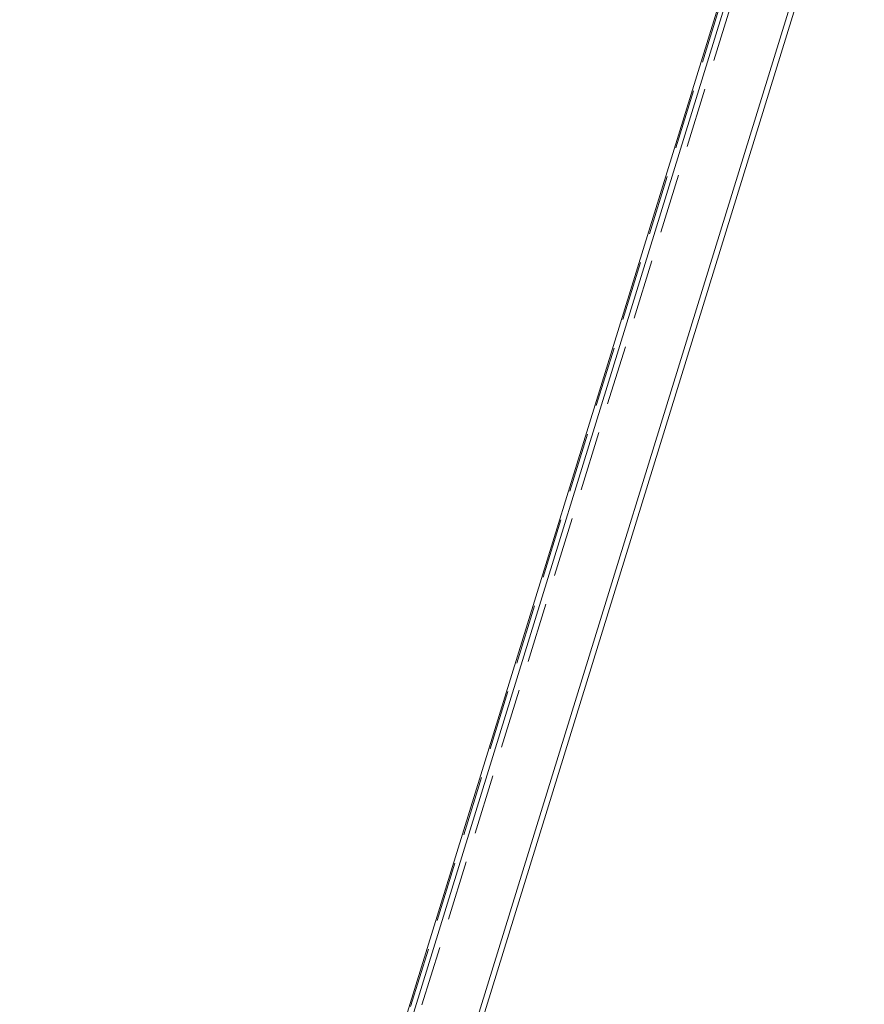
# Model space of a CAD drawing. Header units: millimetres. Extents: x 4497 to 11741, y 5958 to 12619.
# Tile 191 of 256: x 6235 to 6306, y 9838 to 9922. Entities that reach past the tile are written whole.
import ezdxf

# ---------------------------------------------------------------- set-up
doc = ezdxf.new("R2010")
doc.units = ezdxf.units.MM
doc.header["$LTSCALE"] = 0.8
doc.linetypes.add('HIDDEN', pattern=[9.525, 6.35, -3.175])
doc.layers.get('0').update_dxf_attribs({"linetype": 'CONTINUOUS', "lineweight": 0})
doc.layers.add('3', color=5, linetype='HIDDEN', lineweight=0)

msp = doc.modelspace()

# ---------------------------------------------------------------- linework, layer by layer
at = {"linetype": 'Continuous'}
for p, q in [((6350.308, 10104.875), (6234.842, 9731.228)), ((6350.958, 10105.202), (6235.492, 9731.555)), ((6241.261, 9732.338), (6356.242, 10104.418)), ((6241.566, 9731.716), (6356.547, 10103.797))]:
    msp.add_line(p, q, dxfattribs=at)
at = {"layer": '3'}
for p, q in [((6350.494, 10105.072), (6234.876, 9730.933)), ((6351.455, 10105.202), (6235.797, 9730.933))]:
    msp.add_line(p, q, dxfattribs=at)

doc.saveas('drawing.dxf')
